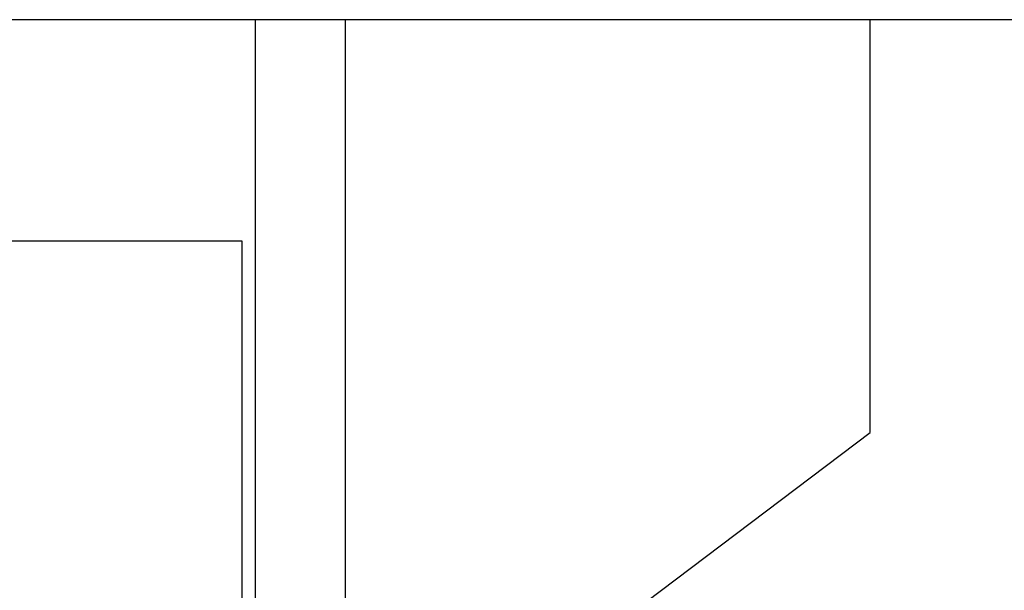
# Model space of a CAD drawing. Header units: inches. Extents: x 0 to 20790, y -12 to 14700.
# Tile 57 of 256: x 6198 to 6384, y 4690 to 4798. Entities that reach past the tile are written whole.
import ezdxf

# ---------------------------------------------------------------- set-up
doc = ezdxf.new("R2010")
doc.units = ezdxf.units.IN
doc.layers.add('1', color=7, linetype='Continuous', true_color=0xffffff)

msp = doc.modelspace()

# ---------------------------------------------------------------- linework, layer by layer
at = {"layer": '1', "color": 2, "linetype": 'Continuous', "lineweight": 25}
for p, q in [((6956.058, 4797.655), (6095.058, 4797.655)), ((6242.558, 4606.355), (6242.558, 4797.657)), ((6259.558, 4622.855), (6259.558, 4797.652)), ((6358.558, 4719.855), (6358.558, 4797.653)), ((6240.058, 4755.955), (6085.058, 4755.955)), ((6240.058, 4456.755), (6240.058, 4755.955)), ((6259.558, 4645.255), (6358.558, 4719.855))]:
    msp.add_line(p, q, dxfattribs=at)

doc.saveas('drawing.dxf')
